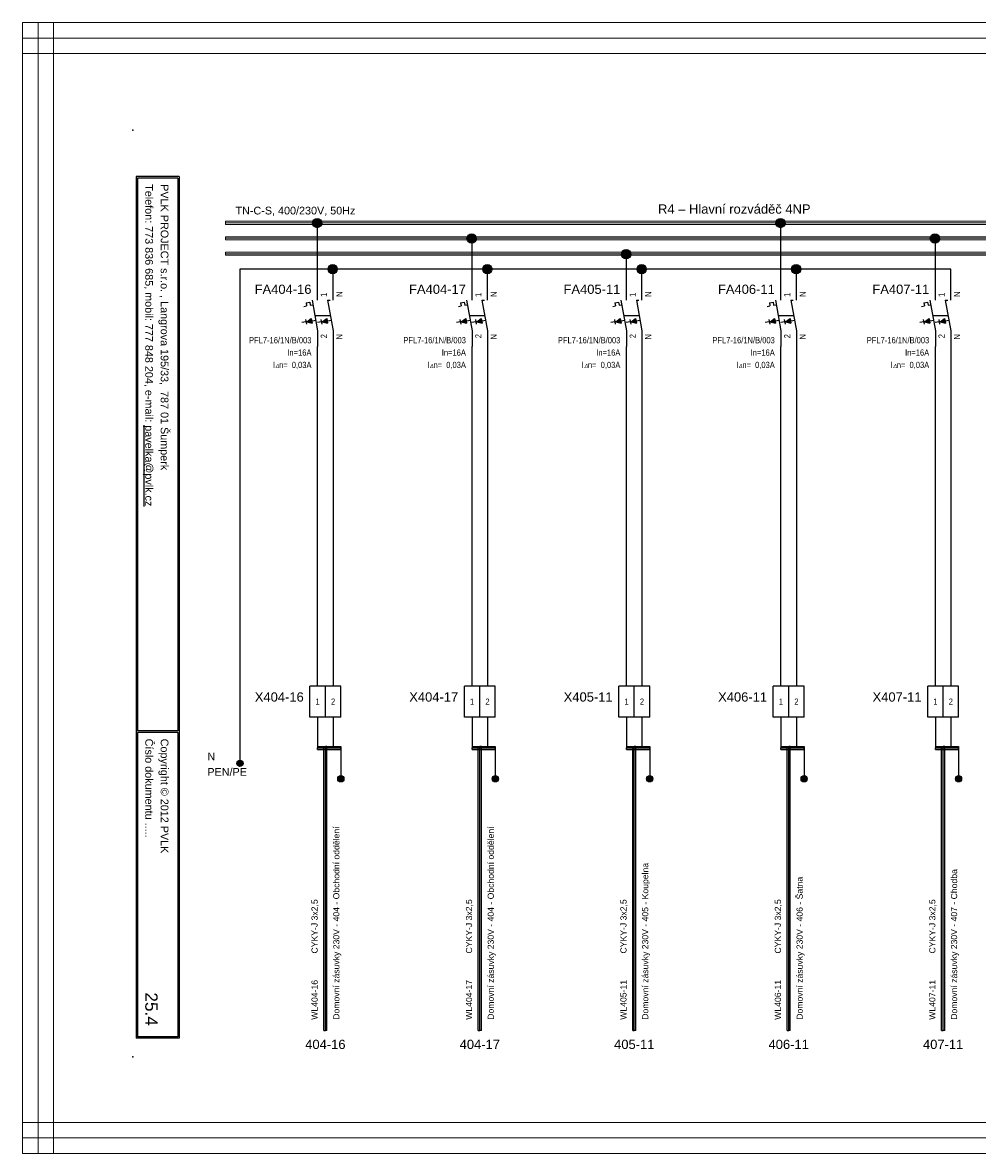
# Model space of a CAD drawing. Extents: x -739 to 3080, y 3040 to 3960.
# Tile 7 of 12: x 1179 to 1488, y 3359 to 3725. Entities that reach past the tile are written whole.
import ezdxf
from ezdxf.enums import TextEntityAlignment as Align

# ---------------------------------------------------------------- set-up
doc = ezdxf.new("R2010")
doc.units = 0
doc.header["$MEASUREMENT"] = 0
for name, color, linetype in [('1-KRESBA', 7, 'Continuous'), ('__Bílá', 7, 'Continuous'), ('__Oranžová', 30, 'Continuous'), ('__Rudá 010', 10, 'Continuous'), ('__Svmodrá', 4, 'Continuous'), ('__Vínová 220', 220, 'Continuous'), ('__Zelená', 3, 'Continuous'), ('__Černá 250', 7, 'Continuous')]:
    doc.layers.add(name, color=color, linetype=linetype)
doc.styles.add('Arial', font='arial.ttf')
doc.styles.add('GENERATED_STYLE_1', font='arial.ttf')
doc.styles.add('GREEKC', font='greekc', dxfattribs={"width": 0.8, "height": 1.3})

# ---------------------------------------------------------------- blocks, each defined once
blk = doc.blocks.new('BLK_Razítko_malé_pro_rozváděče')
at = {"layer": '__Bílá'}
for p, q in [((15, -1), (15, -20)), ((15, -1), (294, -1)), ((15.5, -1.5), (15.5, -19.5)), ((15.5, -1.5), (184.5, -1.5)), ((184.5, -1.5), (184.5, -19.5)), ((185, -1.5), (185, -19.5)), ((185, -1.5), (293.5, -1.5)), ((293.5, -19.5), (293.5, -1.5)), ((294, -20), (294, -1)), ((15, -20), (294, -20)), ((15.5, -19.5), (184.5, -19.5)), ((185, -19.5), (293.5, -19.5)), ((15, -405), (15, -419)), ((15, -405), (294, -405)), ((15.5, -405.5), (15.5, -418.5)), ((15.5, -405.5), (194.5, -405.5)), ((194.5, -405.5), (194.5, -418.5)), ((195, -405.5), (195, -418.5)), ((195, -405.5), (293.5, -405.5)), ((293.5, -405.5), (293.5, -418.5)), ((294, -405), (294, -419)), ((15, -419), (294, -419)), ((15.5, -418.5), (194.5, -418.5)), ((195, -418.5), (293.5, -418.5))]:
    blk.add_line(p, q, dxfattribs=at)
for p in [(0, 0), (300, 0), (0, -420), (300, -420)]:
    blk.add_point(p, dxfattribs=at)
at = {"layer": '__Bílá', "style": 'Arial'}
for s, height, p in [('-', 3, (38, -7)), ('Dokument', 2.5, (187, -7)), ('-', 3, (210.5, -7)), ('SO/PS', 2.5, (17.5, -12)), ('-', 3, (38, -12)), ('Vypracoval', 2.5, (187, -12)), ('-', 3, (210.5, -12)), ('Investor', 2.5, (17.5, -17)), ('Datum', 2.5, (187, -17)), ('-', 3, (38, -17)), ('-', 3, (210.5, -17)), ('PVLK PROJECT s.r.o. , Langrova 195/33,  787 01 Šumperk', 2.5, (17.5, -411)), ('Copyright © 2012 PVLK', 2.5, (197, -411)), ('Telefon: 773 836 685, mobil: 777 848 204, e-mail: %%Upavelka@pvlk.cz', 2.5, (17.5, -416)), ('Číslo dokumentu .....', 2.5, (197, -416))]:
    blk.add_text(s, height=height, dxfattribs=at).set_placement(p)
at = {"layer": '__Vínová 220', "char_height": 2.5, "attachment_point": 7, "style": 'Arial'}
for s, insert in [('715 0908', (17.5, -7)), ('Rozšíření výrobního areálu firmy PLASTKON PRODUCT, S.R.O.', (42.5, -7.75)), ('R4 – Hlavní rozváděč 4NP', (215, -7.75)), ('SO 02 - Novostavba skladovací haly s administrativní budovou', (42.5, -12.75)), ('Miroslav Pavelka', (215, -12.75)), ('Plastkon product, s.r.o., Hlavní 147, Mikulovice 790 84', (42.5, -17.75)), ('06/2016', (215, -17.75))]:
    blk.add_mtext(s, dxfattribs=dict(at, insert=insert))
at = {"layer": '__Vínová 220', "style": 'Arial'}
blk.add_attdef('ČÍSLO', text='', height=4, dxfattribs=at).set_placement((290, -416), align=Align.RIGHT)
blk = doc.blocks.new('V0109A02')
for p, q in [((0, 0), (0, 10)), ((5, 10), (0, 10)), ((5, 0), (5, 10)), ((10, 10), (5, 10)), ((10, 0), (10, 10)), ((5, 0), (0, 0)), ((10, 0), (5, 0))]:
    blk.add_line(p, q)
at = {"style": 'Arial'}
blk.add_attdef('POPIS', text='', height=3, dxfattribs=at).set_placement((-2, 5), align=Align.RIGHT)
at = {"style": 'Arial', "width": 0.8}
for tag, p in [('S1', (2.5, 5)), ('S2', (7.5, 5))]:
    blk.add_attdef(tag, text='', height=2, dxfattribs=at).set_placement(p, align=Align.MIDDLE)
blk = doc.blocks.new('V0085A01')
h = blk.add_hatch(color=256)
edge = h.paths.add_edge_path()
edge.add_arc((0, 0), 1, 0, 360)
blk.add_circle((0, 0), 1)
blk = doc.blocks.new('FEVA0910')
h = blk.add_hatch(color=256)
h.paths.add_polyline_path([(-1.92, -1.71), (-2.06, -0.92), (-3.5, -2)])
h.paths.add_polyline_path([(-3.5, -2), (-1.77, -2.5), (-1.92, -1.71)])
h = blk.add_hatch(color=256)
h.paths.add_polyline_path([(2.94, -0.92), (1.5, -2), (3.08, -1.71)])
h.paths.add_polyline_path([(3.08, -1.71), (1.5, -2), (3.23, -2.5)])
for p, q in [((0, 5), (0, 10)), ((5, 5), (5, 10)), ((-3.75, 4.14), (-2.56, 4.35)), ((-3.75, 4.14), (-3.57, 3.12)), ((-2.56, 4.35), (-2.38, 3.34)), ((-1.82, 5), (0, -5)), ((3.18, 5), (5, -5)), ((3.18, 5), (4, 5)), ((-4.45, 2.96), (-3.57, 3.12)), ((-2.38, 3.34), (-1.54, 3.49)), ((-0.91, 0), (4.09, 0)), ((-3.79, -2.07), (-5.07, -2.29)), ((-3.93, -1.27), (-3.65, -2.86)), ((-3.5, -2), (-2.06, -0.92)), ((-3.5, -2), (-0.64, -1.48)), ((-3.5, -2), (-1.77, -2.5)), ((-2.06, -0.92), (-1.77, -2.5)), ((1.21, -2.07), (-0.07, -2.29)), ((1.07, -1.27), (1.35, -2.86)), ((1.5, -2), (2.94, -0.92)), ((1.5, -2), (4.36, -1.48)), ((1.5, -2), (3.23, -2.5)), ((2.94, -0.92), (3.23, -2.5)), ((0, -5), (0, -10)), ((5, -5), (5, -10))]:
    blk.add_line(p, q)
at = {"style": 'Arial', "width": 0.8}
for s, p in [('I', (-14.5, -17)), ('n=', (-12.5, -17))]:
    blk.add_text(s, height=2, dxfattribs=at).set_placement(p)
at = {"style": 'GREEKC', "oblique": 10, "width": 0.8}
blk.add_text('D', height=1.3, dxfattribs=at).set_placement((-13.68, -17))
at = {"style": 'Arial'}
blk.add_attdef('POPIS', text='', height=3, dxfattribs=at).set_placement((-2, 7), align=Align.RIGHT)
at = {"style": 'Arial', "width": 0.8}
for tag, p in [('NO1', (3, 6)), ('NO2', (8, 6))]:
    blk.add_attdef(tag, p, '', height=2, rotation=90, dxfattribs=at)
for tag, p in [('TYP', (-2, -9)), ('PROUD', (-2, -13)), ('REZID', (-2, -17)), ('DOPLŇ1', (-2, -21)), ('DOPLŇ2', (-2, -25))]:
    blk.add_attdef(tag, text='', height=2, dxfattribs=at).set_placement(p, align=Align.RIGHT)
for tag, p in [('CO1', (3, -6)), ('CO2', (8, -6))]:
    blk.add_attdef(tag, text='', height=2, rotation=90, dxfattribs=at).set_placement(p, align=Align.RIGHT)
blk = doc.blocks.new('L0001A02')
at = {"linetype": 'Continuous'}
h = blk.add_hatch(color=256, dxfattribs=at)
edge = h.paths.add_edge_path()
edge.add_arc((0, 0), 1.5, 0, 360)
blk.add_circle((0, 0), 1.5)

msp = doc.modelspace()

# ---------------------------------------------------------------- linework, layer by layer
at = {"layer": '1-KRESBA'}
for p, q in [((1274.4, 3640), (1274.4, 3660)), ((1424.4, 3640), (1424.4, 3660)), ((1324.4, 3640), (1324.4, 3655.12)), ((1474.4, 3640), (1474.4, 3654.84)), ((1374.4, 3640), (1374.4, 3650)), ((1479.4, 3645), (1249.23, 3645)), ((1249.23, 3645), (1249.23, 3485.1)), ((1279.4, 3640), (1279.4, 3645)), ((1329.4, 3645), (1299.23, 3645)), ((1329.4, 3640), (1329.4, 3645)), ((1379.4, 3645), (1349.23, 3645)), ((1379.4, 3640), (1379.4, 3645)), ((1429.4, 3645), (1399.23, 3645)), ((1429.4, 3640), (1429.4, 3645)), ((1479.4, 3645), (1449.23, 3645)), ((1479.4, 3640), (1479.4, 3645)), ((1274.4, 3510), (1274.4, 3620)), ((1279.4, 3620), (1279.4, 3510)), ((1324.4, 3510), (1324.4, 3620)), ((1329.4, 3620), (1329.4, 3510)), ((1374.4, 3510), (1374.4, 3620)), ((1379.4, 3620), (1379.4, 3510)), ((1424.4, 3510), (1424.4, 3620)), ((1429.4, 3620), (1429.4, 3510)), ((1474.4, 3510), (1474.4, 3620)), ((1479.4, 3620), (1479.4, 3510)), ((1274.4, 3500), (1274.4, 3490)), ((1279.4, 3500), (1279.4, 3490)), ((1324.4, 3500), (1324.4, 3490)), ((1329.4, 3500), (1329.4, 3490)), ((1374.4, 3500), (1374.4, 3490)), ((1379.4, 3500), (1379.4, 3490)), ((1424.4, 3500), (1424.4, 3490)), ((1429.4, 3500), (1429.4, 3490)), ((1474.4, 3500), (1474.4, 3490)), ((1479.4, 3500), (1479.4, 3490)), ((1274.4, 3490.5), (1274.4, 3490)), ((1274.4, 3490.5), (1281.9, 3490.5)), ((1274.4, 3489.5), (1274.4, 3490)), ((1274.4, 3490), (1281.9, 3490)), ((1274.4, 3489.5), (1281.9, 3489.5)), ((1276.4, 3398.53), (1276.4, 3490.5)), ((1276.4, 3490.5), (1276.9, 3490.5)), ((1276.9, 3398.53), (1276.9, 3490.5)), ((1277.4, 3490.5), (1276.9, 3490.5)), ((1277.4, 3398.53), (1277.4, 3490.5)), ((1281.9, 3490.5), (1281.9, 3490)), ((1281.9, 3490), (1281.9, 3480)), ((1281.9, 3489.5), (1281.9, 3490)), ((1324.4, 3490.5), (1324.4, 3490)), ((1324.4, 3490.5), (1331.9, 3490.5)), ((1324.4, 3489.5), (1324.4, 3490)), ((1324.4, 3490), (1331.9, 3490)), ((1324.4, 3489.5), (1331.9, 3489.5)), ((1326.4, 3398.53), (1326.4, 3490.5)), ((1326.4, 3490.5), (1326.9, 3490.5)), ((1326.9, 3398.53), (1326.9, 3490.5)), ((1327.4, 3490.5), (1326.9, 3490.5)), ((1327.4, 3398.53), (1327.4, 3490.5)), ((1331.9, 3490.5), (1331.9, 3490)), ((1331.9, 3490), (1331.9, 3480)), ((1331.9, 3489.5), (1331.9, 3490)), ((1374.4, 3490.5), (1374.4, 3490)), ((1374.4, 3490.5), (1381.9, 3490.5)), ((1374.4, 3489.5), (1374.4, 3490)), ((1374.4, 3490), (1381.9, 3490)), ((1374.4, 3489.5), (1381.9, 3489.5)), ((1376.4, 3398.53), (1376.4, 3490.5)), ((1376.4, 3490.5), (1376.9, 3490.5)), ((1376.9, 3398.53), (1376.9, 3490.5)), ((1377.4, 3490.5), (1376.9, 3490.5)), ((1377.4, 3398.53), (1377.4, 3490.5)), ((1381.9, 3490.5), (1381.9, 3490)), ((1381.9, 3490), (1381.9, 3480)), ((1381.9, 3489.5), (1381.9, 3490)), ((1424.4, 3490.5), (1424.4, 3490)), ((1424.4, 3490.5), (1431.9, 3490.5)), ((1424.4, 3489.5), (1424.4, 3490)), ((1424.4, 3490), (1431.9, 3490)), ((1424.4, 3489.5), (1431.9, 3489.5)), ((1426.4, 3398.53), (1426.4, 3490.5)), ((1426.4, 3490.5), (1426.9, 3490.5)), ((1426.9, 3398.53), (1426.9, 3490.5)), ((1427.4, 3490.5), (1426.9, 3490.5)), ((1427.4, 3398.53), (1427.4, 3490.5)), ((1431.9, 3490.5), (1431.9, 3490)), ((1431.9, 3490), (1431.9, 3480)), ((1431.9, 3489.5), (1431.9, 3490)), ((1474.4, 3490.5), (1474.4, 3490)), ((1474.4, 3490.5), (1481.9, 3490.5)), ((1474.4, 3489.5), (1474.4, 3490)), ((1474.4, 3490), (1481.9, 3490)), ((1474.4, 3489.5), (1481.9, 3489.5)), ((1476.4, 3398.53), (1476.4, 3490.5)), ((1476.4, 3490.5), (1476.9, 3490.5)), ((1476.9, 3398.53), (1476.9, 3490.5)), ((1477.4, 3490.5), (1476.9, 3490.5)), ((1477.4, 3398.53), (1477.4, 3490.5)), ((1481.9, 3490.5), (1481.9, 3490)), ((1481.9, 3490), (1481.9, 3480)), ((1481.9, 3489.5), (1481.9, 3490)), ((1276.4, 3398.53), (1276.9, 3398.53)), ((1277.4, 3398.53), (1276.9, 3398.53)), ((1326.4, 3398.53), (1326.9, 3398.53)), ((1327.4, 3398.53), (1326.9, 3398.53)), ((1376.4, 3398.53), (1376.9, 3398.53)), ((1377.4, 3398.53), (1376.9, 3398.53)), ((1426.4, 3398.53), (1426.9, 3398.53)), ((1427.4, 3398.53), (1426.9, 3398.53)), ((1476.4, 3398.53), (1476.9, 3398.53)), ((1477.4, 3398.53), (1476.9, 3398.53))]:
    msp.add_line(p, q, dxfattribs=at)
at = {"layer": '__Oranžová', "lineweight": 0}
for p, q in [((1244.59, 3660.5), (1244.59, 3660)), ((1244.59, 3660.5), (1594.59, 3660.5)), ((1244.59, 3659.5), (1244.59, 3660)), ((1244.59, 3660), (1594.59, 3660)), ((1244.59, 3659.5), (1594.59, 3659.5)), ((1244.59, 3655.5), (1244.59, 3655)), ((1244.59, 3655.5), (1594.59, 3655.5)), ((1244.59, 3654.5), (1244.59, 3655)), ((1244.59, 3655), (1594.59, 3655)), ((1244.59, 3654.5), (1594.59, 3654.5)), ((1244.59, 3650.5), (1244.59, 3650)), ((1244.59, 3650.5), (1594.59, 3650.5)), ((1244.59, 3649.5), (1244.59, 3650)), ((1244.59, 3650), (1594.59, 3650)), ((1244.59, 3649.5), (1594.59, 3649.5))]:
    msp.add_line(p, q, dxfattribs=at)
at = {"layer": '__Vínová 220', "lineweight": 0}
for p, q in [((1178.88, 3724.82), (1178.88, 3719.82)), ((1178.88, 3724.82), (1675.28, 3724.82)), ((1178.88, 3358.74), (1178.88, 3724.82)), ((1178.88, 3724.82), (1183.88, 3724.82)), ((1183.88, 3358.74), (1183.88, 3724.82)), ((1188.88, 3724.82), (1183.88, 3724.82)), ((1188.88, 3358.74), (1188.88, 3724.82)), ((1178.88, 3714.82), (1178.88, 3719.82)), ((1178.88, 3719.82), (1675.28, 3719.82)), ((1178.88, 3714.82), (1675.28, 3714.82)), ((1178.88, 3368.74), (1178.88, 3363.74)), ((1178.88, 3368.74), (1675.28, 3368.74)), ((1178.88, 3358.74), (1178.88, 3363.74)), ((1178.88, 3363.74), (1675.28, 3363.74)), ((1178.88, 3358.74), (1675.28, 3358.74)), ((1178.88, 3358.74), (1183.88, 3358.74)), ((1188.88, 3358.74), (1183.88, 3358.74))]:
    msp.add_line(p, q, dxfattribs=at)

# ---------------------------------------------------------------- block references
at = {"color": 250, "linetype": 'Continuous'}
for p in [(1249.24, 3484.97), (1281.9, 3480), (1331.9, 3480), (1381.9, 3480), (1431.9, 3480), (1481.9, 3480)]:
    msp.add_blockref('V0085A01', p, dxfattribs=at)
at = {"layer": '1-KRESBA', "rotation": 270}
msp.add_blockref('BLK_Razítko_malé_pro_rozváděče', (1634.59, 3690), dxfattribs=at).add_auto_attribs({'ČÍSLO': '25.4'})
at = {"layer": '1-KRESBA'}
for p in [(1274.25, 3659.93), (1424.25, 3659.93), (1324.25, 3654.9), (1474.25, 3654.95), (1374.25, 3649.86), (1279.27, 3645), (1329.35, 3645), (1379.3, 3645), (1429.33, 3645)]:
    msp.add_blockref('L0001A02', p, dxfattribs=at)
at = {"layer": '__Černá 250'}
for name, p, values in [('FEVA0910', (1274.4, 3630), {'POPIS': 'FA404-16', 'TYP': 'PFL7-16/1N/B/003', 'PROUD': 'In=16A', 'REZID': '0,03A', 'CO1': '2', 'NO1': '1', 'CO2': 'N', 'NO2': 'N'}), ('FEVA0910', (1324.4, 3630), {'POPIS': 'FA404-17', 'TYP': 'PFL7-16/1N/B/003', 'PROUD': 'In=16A', 'REZID': '0,03A', 'CO1': '2', 'NO1': '1', 'CO2': 'N', 'NO2': 'N'}), ('FEVA0910', (1374.4, 3630), {'POPIS': 'FA405-11', 'TYP': 'PFL7-16/1N/B/003', 'PROUD': 'In=16A', 'REZID': '0,03A', 'CO1': '2', 'NO1': '1', 'CO2': 'N', 'NO2': 'N'}), ('FEVA0910', (1424.4, 3630), {'POPIS': 'FA406-11', 'TYP': 'PFL7-16/1N/B/003', 'PROUD': 'In=16A', 'REZID': '0,03A', 'CO1': '2', 'NO1': '1', 'CO2': 'N', 'NO2': 'N'}), ('FEVA0910', (1474.4, 3630), {'POPIS': 'FA407-11', 'TYP': 'PFL7-16/1N/B/003', 'PROUD': 'In=16A', 'REZID': '0,03A', 'CO1': '2', 'NO1': '1', 'CO2': 'N', 'NO2': 'N'}), ('V0109A02', (1271.9, 3500), {'POPIS': 'X404-16', 'S1': '1', 'S2': '2'}), ('V0109A02', (1321.9, 3500), {'POPIS': 'X404-17', 'S1': '1', 'S2': '2'}), ('V0109A02', (1371.9, 3500), {'POPIS': 'X405-11', 'S1': '1', 'S2': '2'}), ('V0109A02', (1421.9, 3500), {'POPIS': 'X406-11', 'S1': '1', 'S2': '2'}), ('V0109A02', (1471.9, 3500), {'POPIS': 'X407-11', 'S1': '1', 'S2': '2'})]:
    msp.add_blockref(name, p, dxfattribs=at).add_auto_attribs(values)

# ---------------------------------------------------------------- texts
at = {"layer": '__Bílá', "insert": (1384.6, 3662.93), "char_height": 3, "attachment_point": 7, "style": 'Arial'}
msp.add_mtext('R4 – Hlavní rozváděč 4NP', dxfattribs=at)
at = {"layer": '__Oranžová', "lineweight": 0, "style": 'Arial'}
msp.add_text('TN-C-S, 400/230V, 50Hz', height=2.5, dxfattribs=at).set_placement((1247.8, 3662.71))
at = {"layer": '__Rudá 010', "style": 'Arial'}
for s, p in [('CYKY-J 3x2,5', (1274.4, 3423.45)), ('CYKY-J 3x2,5', (1324.4, 3423.45)), ('CYKY-J 3x2,5', (1374.4, 3423.45)), ('CYKY-J 3x2,5', (1424.4, 3423.45)), ('CYKY-J 3x2,5', (1474.4, 3423.45)), ('WL404-16', (1274.4, 3402)), ('WL404-17', (1324.4, 3402)), ('WL405-11', (1374.4, 3402)), ('WL406-11', (1424.4, 3402)), ('WL407-11', (1474.4, 3402))]:
    msp.add_text(s, height=2, rotation=90, dxfattribs=at).set_placement(p)
at = {"layer": '__Rudá 010', "style": 'GENERATED_STYLE_1'}
for s, p in [('404-16', (1276.9, 3392.53)), ('404-17', (1326.9, 3392.53)), ('405-11', (1376.9, 3392.53)), ('406-11', (1426.9, 3392.53)), ('407-11', (1476.9, 3392.53))]:
    msp.add_text(s, height=3, dxfattribs=at).set_placement(p, align=Align.CENTER)
at = {"layer": '__Rudá 010', "char_height": 2, "width": 62.8406, "attachment_point": 1, "rotation": 90, "style": 'Arial'}
for s, insert in [('Domovní zásuvky 230V - 404 - Obchodní oddělení', (1279.44, 3402)), ('Domovní zásuvky 230V - 404 - Obchodní oddělení', (1329.44, 3402)), ('Domovní zásuvky 230V - 405 - Koupelna', (1379.44, 3402)), ('Domovní zásuvky 230V - 407 - Chodba', (1479.44, 3402)), ('Domovní zásuvky 230V - 406 - Šatna', (1429.44, 3402))]:
    msp.add_mtext(s, dxfattribs=dict(at, insert=insert))
at = {"layer": '__Svmodrá', "linetype": 'Continuous', "style": 'Arial'}
msp.add_text('N', height=2.5, dxfattribs=at).set_placement((1238.7, 3486))
at = {"layer": '__Zelená', "linetype": 'Continuous', "style": 'Arial'}
msp.add_text('PEN/PE', height=2.5, dxfattribs=at).set_placement((1238.7, 3481))

doc.saveas('drawing.dxf')
